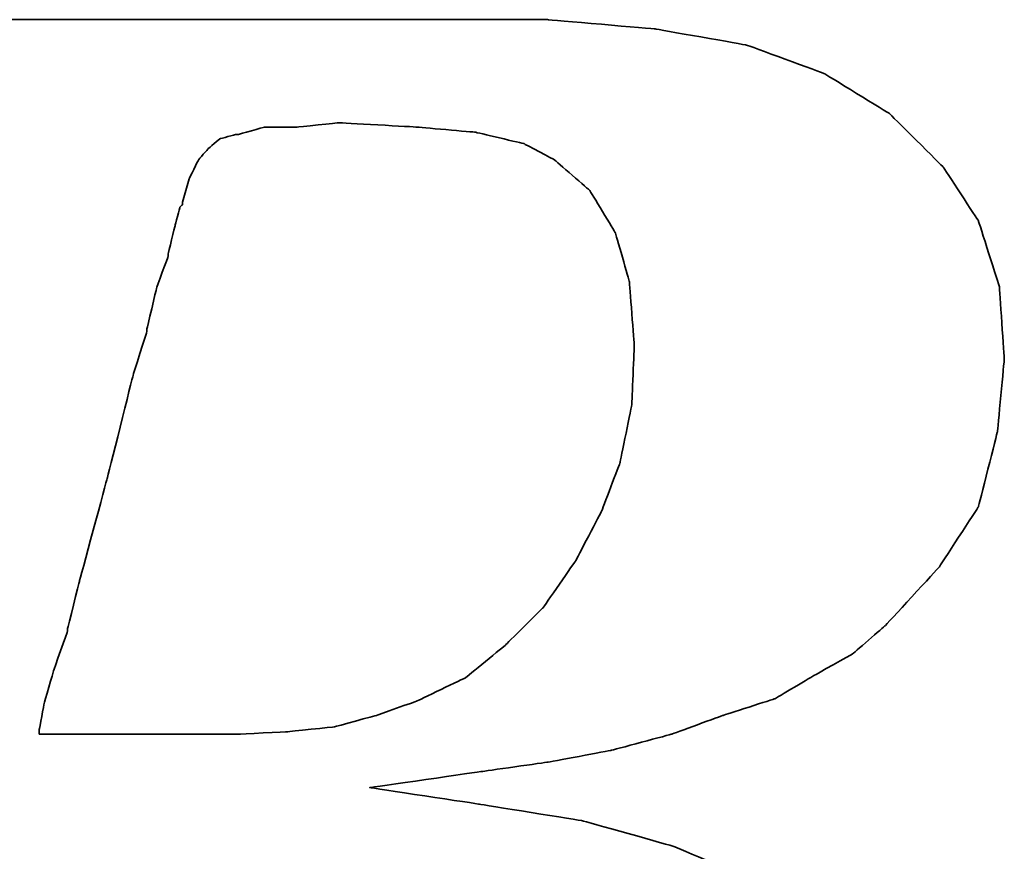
# Model space of a CAD drawing. Extents: x 158 to 713, y 26 to 428.
# Tile 31 of 50: x 674.54 to 675.84, y 90.04 to 91.14. Entities that reach past the tile are written whole.
import ezdxf

# ---------------------------------------------------------------- set-up
doc = ezdxf.new("R2010")
doc.units = 0
doc.header["$MEASUREMENT"] = 0
doc.layers.add('DIM', color=4, linetype='CONTINUOUS')
doc.layers.add('layer 1', color=7, linetype='CONTINUOUS')

# ---------------------------------------------------------------- blocks, each defined once
blk = doc.blocks.new('TBI MOTION logo(完整正式版)')
at = {"layer": 'layer 1', "color": 22, "lineweight": 35}
for points, knots in [([(-64.65375, -6.86375), (-64.65375, -6.86375), (-64.84375, -7.29625), (-64.84375, -7.29625), (-64.84375, -7.29625), (-64.84375, -7.29625), (-64.86875, -7.34375), (-64.86875, -7.34375), (-64.86875, -7.34375), (-64.86875, -7.34375), (-64.86875, -7.36875), (-64.86875, -7.36875), (-64.86875, -7.36875), (-64.86875, -7.36875), (-65.15375, -7.65375), (-65.15375, -7.65375), (-65.15375, -7.65375), (-65.15375, -7.65375), (-65.17875, -7.65375), (-65.17875, -7.65375), (-65.17875, -7.65375), (-65.17875, -7.65375), (-65.20375, -7.67875), (-65.20375, -7.67875), (-65.20375, -7.67875), (-65.20375, -7.67875), (-65.58875, -7.87125), (-65.58875, -7.87125), (-65.58875, -7.87125), (-65.58875, -7.87125), (-65.63375, -7.87125), (-65.63375, -7.87125), (-65.63375, -7.87125), (-65.63375, -7.87125), (-65.65875, -7.89375), (-65.65875, -7.89375), (-65.65875, -7.89375), (-65.65875, -7.89375), (-66.09375, -7.94375), (-66.09375, -7.94375), (-66.09375, -7.94375), (-66.09375, -7.94375), (-66.11375, -7.94375), (-66.11375, -7.94375), (-66.11375, -7.94375), (-66.11375, -7.94375), (-66.16375, -7.94375), (-66.16375, -7.94375), (-66.16375, -7.94375), (-66.16375, -7.94375), (-66.30875, -7.94375), (-66.30875, -7.94375), (-66.30875, -7.94375), (-66.30875, -7.94375), (-66.69375, -7.94375), (-66.69375, -7.94375), (-66.69375, -7.94375), (-66.69375, -7.94375), (-67.07375, -7.94375), (-67.07375, -7.94375), (-67.07375, -7.94375), (-67.07375, -7.94375), (-67.12375, -7.94375), (-67.12375, -7.94375), (-67.12375, -7.94375), (-67.12375, -7.94375), (-67.12375, -7.96625), (-67.12375, -7.96625), (-67.12375, -7.96625), (-67.12375, -7.96625), (-67.14875, -7.99125), (-67.14875, -7.99125), (-67.14875, -7.99125), (-67.14875, -7.99125), (-67.24375, -8.34875), (-67.24375, -8.34875), (-67.24375, -8.34875), (-67.24375, -8.34875), (-67.31375, -8.68625), (-67.31375, -8.68625), (-67.31375, -8.68625), (-67.31375, -8.68625), (-67.26875, -8.68625), (-67.26875, -8.68625), (-67.26875, -8.68625), (-67.26875, -8.68625), (-67.07375, -8.68625), (-67.07375, -8.68625), (-67.07375, -8.68625), (-67.07375, -8.68625), (-66.54875, -8.68625), (-66.54875, -8.68625), (-66.54875, -8.68625), (-66.54875, -8.68625), (-65.82625, -8.68625), (-65.82625, -8.68625), (-65.82625, -8.68625), (-65.82625, -8.68625), (-65.01375, -8.68625), (-65.01375, -8.68625), (-65.01375, -8.68625), (-65.01375, -8.68625), (-64.05375, -8.68625), (-64.05375, -8.68625), (-64.05375, -8.68625), (-64.05375, -8.68625), (-62.08375, -8.68625), (-62.08375, -8.68625), (-62.08375, -8.68625), (-62.08375, -8.68625), (-60.06875, -8.68625), (-60.06875, -8.68625), (-60.06875, -8.68625), (-60.06875, -8.68625), (-59.10875, -8.68625), (-59.10875, -8.68625), (-59.10875, -8.68625), (-59.10875, -8.68625), (-58.29375, -8.68625), (-58.29375, -8.68625), (-58.29375, -8.68625), (-58.29375, -8.68625), (-57.57375, -8.68625), (-57.57375, -8.68625), (-57.57375, -8.68625), (-57.57375, -8.68625), (-57.04875, -8.68625), (-57.04875, -8.68625), (-57.04875, -8.68625), (-57.04875, -8.68625), (-56.85375, -8.68625), (-56.85375, -8.68625), (-56.85375, -8.68625), (-56.85375, -8.68625), (-56.70875, -8.68625), (-56.70875, -8.68625), (-56.70875, -8.68625), (-56.70875, -8.68625), (-56.61375, -8.68625), (-56.61375, -8.68625), (-56.61375, -8.68625), (-56.61375, -8.68625), (-56.56875, -8.68625), (-56.56875, -8.68625), (-56.56875, -8.68625), (-56.56875, -8.68625), (-55.65375, -8.63875), (-55.65375, -8.63875), (-55.65375, -8.63875), (-55.65375, -8.63875), (-54.76875, -8.51875), (-54.76875, -8.51875), (-54.76875, -8.51875), (-54.76875, -8.51875), (-53.90375, -8.30375), (-53.90375, -8.30375), (-53.90375, -8.30375), (-53.90375, -8.30375), (-53.08875, -8.03875), (-53.08875, -8.03875), (-53.08875, -8.03875), (-53.08875, -8.03875), (-52.34375, -7.65375), (-52.34375, -7.65375), (-52.34375, -7.65375), (-52.34375, -7.65375), (-51.69875, -7.29625), (-51.69875, -7.29625), (-51.69875, -7.29625), (-51.69875, -7.29625), (-51.21875, -6.91125), (-51.21875, -6.91125), (-51.21875, -6.91125), (-51.21875, -6.91125), (-50.83375, -6.50375), (-50.83375, -6.50375), (-50.83375, -6.50375), (-50.83375, -6.50375), (-50.44875, -5.94875), (-50.44875, -5.94875), (-50.44875, -5.94875), (-50.44875, -5.94875), (-50.13875, -5.30375), (-50.13875, -5.30375), (-50.13875, -5.30375), (-50.13875, -5.30375), (-49.99375, -4.65375), (-49.99375, -4.65375), (-49.99375, -4.65375), (-49.99375, -4.65375), (-49.92375, -3.98375), (-49.92375, -3.98375), (-49.92375, -3.98375), (-49.92375, -3.98375), (-49.99375, -3.19374), (-49.99375, -3.19374), (-49.99375, -3.19374), (-49.99375, -3.19374), (-50.23374, -2.44874), (-50.23374, -2.44874), (-50.23374, -2.44874), (-50.23374, -2.44874), (-50.59375, -1.87374), (-50.59375, -1.87374), (-50.59375, -1.87374), (-50.59375, -1.87374), (-51.09875, -1.31874), (-51.09875, -1.31874), (-51.09875, -1.31874), (-51.09875, -1.31874), (-51.74375, -0.81875), (-51.74375, -0.81875), (-51.74375, -0.81875), (-51.74375, -0.81875), (-52.53875, -0.48125), (-52.53875, -0.48125), (-52.53875, -0.48125), (-52.53875, -0.48125), (-53.47375, -0.21875), (-53.47375, -0.21875), (-53.47375, -0.21875), (-53.47375, -0.21875), (-54.52875, -0.04874), (-54.52875, -0.04874), (-54.52875, -0.04874), (-54.52875, -0.04874), (-55.65375, 0.12125), (-55.65375, 0.12125), (-55.65375, 0.12125), (-55.65375, 0.12125), (-54.50375, 0.28624), (-54.50375, 0.28624), (-54.50375, 0.28624), (-54.50375, 0.28624), (-53.83375, 0.38124), (-53.83375, 0.38124), (-53.83375, 0.38124), (-53.83375, 0.38124), (-53.18375, 0.50125), (-53.18375, 0.50125), (-53.18375, 0.50125), (-53.18375, 0.50125), (-52.55875, 0.66874), (-52.55875, 0.66874), (-52.55875, 0.66874), (-52.55875, 0.66874), (-52.03375, 0.86124), (-52.03375, 0.86124), (-52.03375, 0.86124), (-52.03375, 0.86124), (-51.50374, 1.03124), (-51.50374, 1.03124), (-51.50374, 1.03124), (-51.50374, 1.03124), (-51.09875, 1.27125), (-51.09875, 1.27125), (-51.09875, 1.27125), (-51.09875, 1.27125), (-50.71375, 1.48624), (-50.71375, 1.48624), (-50.71375, 1.48624), (-50.71375, 1.48624), (-50.37625, 1.77625), (-50.37625, 1.77625), (-50.37625, 1.77625), (-50.37625, 1.77625), (-49.82375, 2.37625), (-49.82375, 2.37625), (-49.82375, 2.37625), (-49.82375, 2.37625), (-49.41875, 2.99625), (-49.41875, 2.99625), (-49.41875, 2.99625), (-49.41875, 2.99625), (-49.22375, 3.76625), (-49.22375, 3.76625), (-49.22375, 3.76625), (-49.22375, 3.76625), (-49.15375, 4.50874), (-49.15375, 4.50874), (-49.15375, 4.50874), (-49.15375, 4.50874), (-49.20375, 5.25125), (-49.20375, 5.25125), (-49.20375, 5.25125), (-49.20375, 5.25125), (-49.41875, 5.92625), (-49.41875, 5.92625), (-49.41875, 5.92625), (-49.41875, 5.92625), (-49.77875, 6.47625), (-49.77875, 6.47625), (-49.77875, 6.47625), (-49.77875, 6.47625), (-50.33125, 7.02624), (-50.33125, 7.02624), (-50.33125, 7.02624), (-50.33125, 7.02624), (-51.00125, 7.43625), (-51.00125, 7.43625), (-51.00125, 7.43625), (-51.00125, 7.43625), (-51.79375, 7.72625), (-51.79375, 7.72625), (-51.79375, 7.72625), (-51.79375, 7.72625), (-52.72875, 7.89124), (-52.72875, 7.89124), (-52.72875, 7.89124), (-52.72875, 7.89124), (-53.83375, 7.98625), (-53.83375, 7.98625), (-53.83375, 7.98625), (-53.83375, 7.98625), (-53.92875, 7.98625), (-53.92875, 7.98625), (-53.92875, 7.98625), (-53.92875, 7.98625), (-54.26375, 7.98625), (-54.26375, 7.98625), (-54.26375, 7.98625), (-54.26375, 7.98625), (-54.74375, 7.98625), (-54.74375, 7.98625), (-54.74375, 7.98625), (-54.74375, 7.98625), (-55.36875, 7.98625), (-55.36875, 7.98625), (-55.36875, 7.98625), (-55.36875, 7.98625), (-56.13375, 7.98625), (-56.13375, 7.98625), (-56.13375, 7.98625), (-56.13375, 7.98625), (-56.94875, 7.98625), (-56.94875, 7.98625), (-56.94875, 7.98625), (-56.94875, 7.98625), (-58.77625, 7.98625), (-58.77625, 7.98625), (-58.77625, 7.98625), (-58.77625, 7.98625), (-60.59875, 7.98625), (-60.59875, 7.98625), (-60.59875, 7.98625), (-60.59875, 7.98625), (-61.41375, 7.98625), (-61.41375, 7.98625), (-61.41375, 7.98625), (-61.41375, 7.98625), (-62.17875, 7.98625), (-62.17875, 7.98625), (-62.17875, 7.98625), (-62.17875, 7.98625), (-62.80375, 7.98625), (-62.80375, 7.98625), (-62.80375, 7.98625), (-62.80375, 7.98625), (-63.30625, 7.98625), (-63.30625, 7.98625), (-63.30625, 7.98625), (-63.30625, 7.98625), (-63.57375, 7.98625), (-63.57375, 7.98625), (-63.57375, 7.98625), (-63.57375, 7.98625), (-63.57375, 7.96375), (-63.57375, 7.96375), (-63.57375, 7.96375), (-63.57375, 7.96375), (-63.59875, 7.94125), (-63.59875, 7.94125), (-63.59875, 7.94125), (-63.59875, 7.94125), (-63.69375, 7.55625), (-63.69375, 7.55625), (-63.69375, 7.55625), (-63.69375, 7.55625), (-63.76375, 7.24624), (-63.76375, 7.24624), (-63.76375, 7.24624), (-63.76375, 7.24624), (-63.23875, 7.24624), (-63.23875, 7.24624), (-63.23875, 7.24624), (-63.23875, 7.24624), (-62.75875, 7.24624), (-62.75875, 7.24624), (-62.75875, 7.24624), (-62.75875, 7.24624), (-62.61125, 7.24624), (-62.61125, 7.24624), (-62.61125, 7.24624), (-62.61125, 7.24624), (-62.56625, 7.24624), (-62.56625, 7.24624), (-62.56625, 7.24624), (-62.56625, 7.24624), (-62.22875, 7.24624), (-62.22875, 7.24624), (-62.22875, 7.24624), (-62.22875, 7.24624), (-62.20375, 7.24624), (-62.20375, 7.24624), (-62.20375, 7.24624), (-62.20375, 7.24624), (-62.17875, 7.21875), (-62.17875, 7.21875), (-62.17875, 7.21875), (-62.17875, 7.21875), (-61.96375, 7.17125), (-61.96375, 7.17125), (-61.96375, 7.17125), (-61.96375, 7.17125), (-61.72375, 7.12624), (-61.72375, 7.12624), (-61.72375, 7.12624), (-61.72375, 7.12624), (-61.70375, 7.12624), (-61.70375, 7.12624), (-61.70375, 7.12624), (-61.70375, 7.12624), (-61.55875, 7.07624), (-61.55875, 7.07624), (-61.55875, 7.07624), (-61.55875, 7.07624), (-61.50875, 7.07624), (-61.50875, 7.07624), (-61.50875, 7.07624), (-61.50875, 7.07624), (-61.48375, 7.02624), (-61.48375, 7.02624), (-61.48375, 7.02624), (-61.48375, 7.02624), (-61.31875, 6.83375), (-61.31875, 6.83375), (-61.31875, 6.83375), (-61.31875, 6.83375), (-61.29375, 6.81125), (-61.29375, 6.81125), (-61.29375, 6.81125), (-61.29375, 6.81125), (-61.29375, 6.78625), (-61.29375, 6.78625), (-61.29375, 6.78625), (-61.29375, 6.78625), (-61.19875, 6.50124), (-61.19875, 6.50124), (-61.19875, 6.50124), (-61.19875, 6.50124), (-61.17375, 6.45124), (-61.17375, 6.45124), (-61.17375, 6.45124), (-61.17375, 6.45124), (-61.19875, 6.40625), (-61.19875, 6.40625), (-61.19875, 6.40625), (-61.19875, 6.40625), (-61.26875, 5.99624), (-61.26875, 5.99624), (-61.26875, 5.99624), (-61.26875, 5.99624), (-61.26875, 5.85125), (-61.26875, 5.85125), (-61.26875, 5.85125), (-61.26875, 5.85125), (-61.26875, 5.82625), (-61.26875, 5.82625), (-61.26875, 5.82625), (-61.26875, 5.82625), (-61.29375, 5.80625), (-61.29375, 5.80625), (-61.29375, 5.80625), (-61.29375, 5.80625), (-61.34125, 5.66125), (-61.34125, 5.66125), (-61.34125, 5.66125), (-61.34125, 5.66125), (-61.41375, 5.44625), (-61.41375, 5.44625), (-61.41375, 5.44625), (-61.41375, 5.44625), (-61.48375, 5.15625), (-61.48375, 5.15625), (-61.48375, 5.15625), (-61.48375, 5.15625), (-61.58375, 4.82124), (-61.58375, 4.82124), (-61.58375, 4.82124), (-61.58375, 4.82124), (-61.79875, 4.00375), (-61.79875, 4.00375), (-61.79875, 4.00375), (-61.79875, 4.00375), (-62.05875, 2.99625), (-62.05875, 2.99625), (-62.05875, 2.99625), (-62.05875, 2.99625), (-62.34875, 1.91625), (-62.34875, 1.91625), (-62.34875, 1.91625), (-62.34875, 1.91625), (-62.97375, -0.41124), (-62.97375, -0.41124), (-62.97375, -0.41124), (-62.97375, -0.41124), (-63.59875, -2.75875), (-63.59875, -2.75875), (-63.59875, -2.75875), (-63.59875, -2.75875), (-63.88375, -3.86374), (-63.88375, -3.86374), (-63.88375, -3.86374), (-63.88375, -3.86374), (-64.14875, -4.82374), (-64.14875, -4.82374), (-64.14875, -4.82374), (-64.14875, -4.82374), (-64.36375, -5.64125), (-64.36375, -5.64125), (-64.36375, -5.64125), (-64.36375, -5.64125), (-64.43625, -5.97625), (-64.43625, -5.97625), (-64.43625, -5.97625), (-64.43625, -5.97625), (-64.50875, -6.28625), (-64.50875, -6.28625), (-64.50875, -6.28625), (-64.50875, -6.28625), (-64.50875, -6.30875), (-64.50875, -6.30875), (-64.50875, -6.30875), (-64.50875, -6.30875), (-64.57875, -6.50375), (-64.57875, -6.50375), (-64.57875, -6.50375), (-64.57875, -6.50375), (-64.62875, -6.69625), (-64.62875, -6.69625), (-64.62875, -6.69625), (-64.62875, -6.69625), (-64.62875, -6.76875), (-64.62875, -6.76875), (-64.62875, -6.76875), (-64.62875, -6.76875), (-64.62875, -6.81375), (-64.62875, -6.81375), (-64.62875, -6.81375), (-64.62875, -6.81375), (-64.62875, -6.83875), (-64.62875, -6.83875), (-64.62875, -6.83875), (-64.62875, -6.83875), (-64.65375, -6.86375), (-64.65375, -6.86375)], [0, 0, 0, 0, 0.00719424, 0.00719424, 0.00719424, 0.00719425, 0.01438849, 0.01438849, 0.01438849, 0.0143885, 0.02158273, 0.02158273, 0.02158273, 0.02158274, 0.02877698, 0.02877698, 0.02877698, 0.02877699, 0.03597122, 0.03597122, 0.03597122, 0.03597123, 0.04316547, 0.04316547, 0.04316547, 0.04316548, 0.05035971, 0.05035971, 0.05035971, 0.05035972, 0.05755396, 0.05755396, 0.05755396, 0.05755397, 0.0647482, 0.0647482, 0.0647482, 0.06474821, 0.07194245, 0.07194245, 0.07194245, 0.07194246, 0.07913669, 0.07913669, 0.07913669, 0.0791367, 0.08633094, 0.08633094, 0.08633094, 0.08633095, 0.09352518, 0.09352518, 0.09352518, 0.09352519, 0.10071942, 0.10071942, 0.10071942, 0.10071943, 0.10791367, 0.10791367, 0.10791367, 0.10791368, 0.11510791, 0.11510791, 0.11510791, 0.11510792, 0.12230216, 0.12230216, 0.12230216, 0.12230217, 0.1294964, 0.1294964, 0.1294964, 0.12949641, 0.13669065, 0.13669065, 0.13669065, 0.13669066, 0.14388489, 0.14388489, 0.14388489, 0.1438849, 0.15107914, 0.15107914, 0.15107914, 0.15107915, 0.15827338, 0.15827338, 0.15827338, 0.15827339, 0.16546763, 0.16546763, 0.16546763, 0.16546764, 0.17266187, 0.17266187, 0.17266187, 0.17266188, 0.17985612, 0.17985612, 0.17985612, 0.17985613, 0.18705036, 0.18705036, 0.18705036, 0.18705037, 0.1942446, 0.1942446, 0.1942446, 0.19424461, 0.20143885, 0.20143885, 0.20143885, 0.20143886, 0.20863309, 0.20863309, 0.20863309, 0.2086331, 0.21582734, 0.21582734, 0.21582734, 0.21582735, 0.22302158, 0.22302158, 0.22302158, 0.22302159, 0.23021583, 0.23021583, 0.23021583, 0.23021584, 0.23741007, 0.23741007, 0.23741007, 0.23741008, 0.24460432, 0.24460432, 0.24460432, 0.24460433, 0.25179856, 0.25179856, 0.25179856, 0.25179857, 0.25899281, 0.25899281, 0.25899281, 0.25899282, 0.26618705, 0.26618705, 0.26618705, 0.26618706, 0.27338129, 0.27338129, 0.27338129, 0.2733813, 0.28057554, 0.28057554, 0.28057554, 0.28057555, 0.28776978, 0.28776978, 0.28776978, 0.28776979, 0.29496403, 0.29496403, 0.29496403, 0.29496404, 0.30215827, 0.30215827, 0.30215827, 0.30215828, 0.30935252, 0.30935252, 0.30935252, 0.30935253, 0.31654676, 0.31654676, 0.31654676, 0.31654677, 0.32374101, 0.32374101, 0.32374101, 0.32374102, 0.33093525, 0.33093525, 0.33093525, 0.33093526, 0.3381295, 0.3381295, 0.3381295, 0.33812951, 0.34532374, 0.34532374, 0.34532374, 0.34532375, 0.35251799, 0.35251799, 0.35251799, 0.352518, 0.35971223, 0.35971223, 0.35971223, 0.35971224, 0.36690647, 0.36690647, 0.36690647, 0.36690648, 0.37410072, 0.37410072, 0.37410072, 0.37410073, 0.38129496, 0.38129496, 0.38129496, 0.38129497, 0.38848921, 0.38848921, 0.38848921, 0.38848922, 0.39568345, 0.39568345, 0.39568345, 0.39568346, 0.4028777, 0.4028777, 0.4028777, 0.40287771, 0.41007194, 0.41007194, 0.41007194, 0.41007195, 0.41726619, 0.41726619, 0.41726619, 0.4172662, 0.42446043, 0.42446043, 0.42446043, 0.42446044, 0.43165468, 0.43165468, 0.43165468, 0.43165469, 0.43884892, 0.43884892, 0.43884892, 0.43884893, 0.44604317, 0.44604317, 0.44604317, 0.44604318, 0.45323741, 0.45323741, 0.45323741, 0.45323742, 0.46043165, 0.46043165, 0.46043165, 0.46043166, 0.4676259, 0.4676259, 0.4676259, 0.46762591, 0.47482014, 0.47482014, 0.47482014, 0.47482015, 0.48201439, 0.48201439, 0.48201439, 0.4820144, 0.48920863, 0.48920863, 0.48920863, 0.48920864, 0.49640288, 0.49640288, 0.49640288, 0.49640289, 0.50359712, 0.50359712, 0.50359712, 0.50359713, 0.51079137, 0.51079137, 0.51079137, 0.51079138, 0.51798561, 0.51798561, 0.51798561, 0.51798562, 0.52517986, 0.52517986, 0.52517986, 0.52517987, 0.5323741, 0.5323741, 0.5323741, 0.53237411, 0.53956835, 0.53956835, 0.53956835, 0.53956836, 0.54676259, 0.54676259, 0.54676259, 0.5467626, 0.55395683, 0.55395683, 0.55395683, 0.55395684, 0.56115108, 0.56115108, 0.56115108, 0.56115109, 0.56834532, 0.56834532, 0.56834532, 0.56834533, 0.57553957, 0.57553957, 0.57553957, 0.57553958, 0.58273381, 0.58273381, 0.58273381, 0.58273382, 0.58992806, 0.58992806, 0.58992806, 0.58992807, 0.5971223, 0.5971223, 0.5971223, 0.59712231, 0.60431655, 0.60431655, 0.60431655, 0.60431656, 0.61151079, 0.61151079, 0.61151079, 0.6115108, 0.61870504, 0.61870504, 0.61870504, 0.61870505, 0.62589928, 0.62589928, 0.62589928, 0.62589929, 0.63309353, 0.63309353, 0.63309353, 0.63309354, 0.64028777, 0.64028777, 0.64028777, 0.64028778, 0.64748201, 0.64748201, 0.64748201, 0.64748202, 0.65467626, 0.65467626, 0.65467626, 0.65467627, 0.6618705, 0.6618705, 0.6618705, 0.66187051, 0.66906475, 0.66906475, 0.66906475, 0.66906476, 0.67625899, 0.67625899, 0.67625899, 0.676259, 0.68345324, 0.68345324, 0.68345324, 0.68345325, 0.69064748, 0.69064748, 0.69064748, 0.69064749, 0.69784173, 0.69784173, 0.69784173, 0.69784174, 0.70503597, 0.70503597, 0.70503597, 0.70503598, 0.71223022, 0.71223022, 0.71223022, 0.71223023, 0.71942446, 0.71942446, 0.71942446, 0.71942447, 0.72661871, 0.72661871, 0.72661871, 0.72661872, 0.73381295, 0.73381295, 0.73381295, 0.73381296, 0.74100719, 0.74100719, 0.74100719, 0.7410072, 0.74820144, 0.74820144, 0.74820144, 0.74820145, 0.75539568, 0.75539568, 0.75539568, 0.75539569, 0.76258993, 0.76258993, 0.76258993, 0.76258994, 0.76978417, 0.76978417, 0.76978417, 0.76978418, 0.77697842, 0.77697842, 0.77697842, 0.77697843, 0.78417266, 0.78417266, 0.78417266, 0.78417267, 0.79136691, 0.79136691, 0.79136691, 0.79136692, 0.79856115, 0.79856115, 0.79856115, 0.79856116, 0.8057554, 0.8057554, 0.8057554, 0.80575541, 0.81294964, 0.81294964, 0.81294964, 0.81294965, 0.82014388, 0.82014388, 0.82014388, 0.82014389, 0.82733813, 0.82733813, 0.82733813, 0.82733814, 0.83453237, 0.83453237, 0.83453237, 0.83453238, 0.84172662, 0.84172662, 0.84172662, 0.84172663, 0.84892086, 0.84892086, 0.84892086, 0.84892087, 0.85611511, 0.85611511, 0.85611511, 0.85611512, 0.86330935, 0.86330935, 0.86330935, 0.86330936, 0.8705036, 0.8705036, 0.8705036, 0.87050361, 0.87769784, 0.87769784, 0.87769784, 0.87769785, 0.88489209, 0.88489209, 0.88489209, 0.8848921, 0.89208633, 0.89208633, 0.89208633, 0.89208634, 0.89928058, 0.89928058, 0.89928058, 0.89928059, 0.90647482, 0.90647482, 0.90647482, 0.90647483, 0.91366906, 0.91366906, 0.91366906, 0.91366907, 0.92086331, 0.92086331, 0.92086331, 0.92086332, 0.92805755, 0.92805755, 0.92805755, 0.92805756, 0.9352518, 0.9352518, 0.9352518, 0.93525181, 0.94244604, 0.94244604, 0.94244604, 0.94244605, 0.94964029, 0.94964029, 0.94964029, 0.9496403, 0.95683453, 0.95683453, 0.95683453, 0.95683454, 0.96402878, 0.96402878, 0.96402878, 0.96402879, 0.97122302, 0.97122302, 0.97122302, 0.97122303, 0.97841727, 0.97841727, 0.97841727, 0.97841728, 0.98561151, 0.98561151, 0.98561151, 0.98561152, 0.99280576, 0.99280576, 0.99280576, 0.99280577, 1, 1, 1, 1]), ([(-57.50375, 6.35625), (-57.50375, 6.35625), (-57.57375, 6.11625), (-57.57375, 6.11625), (-57.57375, 6.11625), (-57.57375, 6.11625), (-57.57375, 6.09125), (-57.57375, 6.09125), (-57.57375, 6.09125), (-57.57375, 6.09125), (-57.59875, 6.06625), (-57.59875, 6.06625), (-57.59875, 6.06625), (-57.59875, 6.06625), (-57.64875, 5.87625), (-57.64875, 5.87625), (-57.64875, 5.87625), (-57.64875, 5.87625), (-57.71875, 5.58875), (-57.71875, 5.58875), (-57.71875, 5.58875), (-57.71875, 5.58875), (-57.71875, 5.56625), (-57.71875, 5.56625), (-57.71875, 5.56625), (-57.71875, 5.56625), (-57.83875, 5.23125), (-57.83875, 5.23125), (-57.83875, 5.23125), (-57.83875, 5.23125), (-57.93625, 4.82124), (-57.93625, 4.82124), (-57.93625, 4.82124), (-57.93625, 4.82124), (-57.93625, 4.79624), (-57.93625, 4.79624), (-57.93625, 4.79624), (-57.93625, 4.79624), (-58.07875, 4.34125), (-58.07875, 4.34125), (-58.07875, 4.34125), (-58.07875, 4.34125), (-58.34375, 3.28625), (-58.34375, 3.28625), (-58.34375, 3.28625), (-58.34375, 3.28625), (-58.62875, 2.23124), (-58.62875, 2.23124), (-58.62875, 2.23124), (-58.62875, 2.23124), (-58.74875, 1.75125), (-58.74875, 1.75125), (-58.74875, 1.75125), (-58.74875, 1.75125), (-58.74875, 1.72625), (-58.74875, 1.72625), (-58.74875, 1.72625), (-58.74875, 1.72625), (-58.89375, 1.31625), (-58.89375, 1.31625), (-58.89375, 1.31625), (-58.89375, 1.31625), (-58.98875, 0.98124), (-58.98875, 0.98124), (-58.98875, 0.98124), (-58.98875, 0.98124), (-59.03875, 0.71625), (-59.03875, 0.71625), (-59.03875, 0.71625), (-59.03875, 0.71625), (-59.03875, 0.66874), (-59.03875, 0.66874), (-59.03875, 0.66874), (-59.03875, 0.66874), (-58.91875, 0.66874), (-58.91875, 0.66874), (-58.91875, 0.66874), (-58.91875, 0.66874), (-58.53375, 0.66874), (-58.53375, 0.66874), (-58.53375, 0.66874), (-58.53375, 0.66874), (-58.10375, 0.66874), (-58.10375, 0.66874), (-58.10375, 0.66874), (-58.10375, 0.66874), (-57.66875, 0.66874), (-57.66875, 0.66874), (-57.66875, 0.66874), (-57.66875, 0.66874), (-57.33375, 0.66874), (-57.33375, 0.66874), (-57.33375, 0.66874), (-57.33375, 0.66874), (-57.09375, 0.66874), (-57.09375, 0.66874), (-57.09375, 0.66874), (-57.09375, 0.66874), (-56.99875, 0.66874), (-56.99875, 0.66874), (-56.99875, 0.66874), (-56.99875, 0.66874), (-56.49375, 0.69374), (-56.49375, 0.69374), (-56.49375, 0.69374), (-56.49375, 0.69374), (-56.01375, 0.74374), (-56.01375, 0.74374), (-56.01375, 0.74374), (-56.01375, 0.74374), (-55.58375, 0.86124), (-55.58375, 0.86124), (-55.58375, 0.86124), (-55.58375, 0.86124), (-55.17375, 1.00624), (-55.17375, 1.00624), (-55.17375, 1.00624), (-55.17375, 1.00624), (-54.67375, 1.24625), (-54.67375, 1.24625), (-54.67375, 1.24625), (-54.67375, 1.24625), (-54.26375, 1.58124), (-54.26375, 1.58124), (-54.26375, 1.58124), (-54.26375, 1.58124), (-53.87875, 1.96374), (-53.87875, 1.96374), (-53.87875, 1.96374), (-53.87875, 1.96374), (-53.54375, 2.44625), (-53.54375, 2.44625), (-53.54375, 2.44625), (-53.54375, 2.44625), (-53.27875, 2.95125), (-53.27875, 2.95125), (-53.27875, 2.95125), (-53.27875, 2.95125), (-53.08875, 3.45124), (-53.08875, 3.45124), (-53.08875, 3.45124), (-53.08875, 3.45124), (-52.96875, 4.05124), (-52.96875, 4.05124), (-52.96875, 4.05124), (-52.96875, 4.05124), (-52.94375, 4.65125), (-52.94375, 4.65125), (-52.94375, 4.65125), (-52.94375, 4.65125), (-52.99375, 5.30125), (-52.99375, 5.30125), (-52.99375, 5.30125), (-52.99375, 5.30125), (-53.13875, 5.80625), (-53.13875, 5.80625), (-53.13875, 5.80625), (-53.13875, 5.80625), (-53.39875, 6.23625), (-53.39875, 6.23625), (-53.39875, 6.23625), (-53.39875, 6.23625), (-53.75875, 6.54875), (-53.75875, 6.54875), (-53.75875, 6.54875), (-53.75875, 6.54875), (-54.07375, 6.71625), (-54.07375, 6.71625), (-54.07375, 6.71625), (-54.07375, 6.71625), (-54.57375, 6.83375), (-54.57375, 6.83375), (-54.57375, 6.83375), (-54.57375, 6.83375), (-55.17375, 6.88625), (-55.17375, 6.88625), (-55.17375, 6.88625), (-55.17375, 6.88625), (-55.96875, 6.93125), (-55.96875, 6.93125), (-55.96875, 6.93125), (-55.96875, 6.93125), (-56.39875, 6.88625), (-56.39875, 6.88625), (-56.39875, 6.88625), (-56.39875, 6.88625), (-56.42125, 6.88625), (-56.42125, 6.88625), (-56.42125, 6.88625), (-56.42125, 6.88625), (-56.73375, 6.88625), (-56.73375, 6.88625), (-56.73375, 6.88625), (-56.73375, 6.88625), (-56.99875, 6.81125), (-56.99875, 6.81125), (-56.99875, 6.81125), (-56.99875, 6.81125), (-57.02375, 6.81125), (-57.02375, 6.81125), (-57.02375, 6.81125), (-57.02375, 6.81125), (-57.18875, 6.76625), (-57.18875, 6.76625), (-57.18875, 6.76625), (-57.18875, 6.76625), (-57.30875, 6.66625), (-57.30875, 6.66625), (-57.30875, 6.66625), (-57.30875, 6.66625), (-57.40875, 6.54875), (-57.40875, 6.54875), (-57.40875, 6.54875), (-57.40875, 6.54875), (-57.50375, 6.35625), (-57.50375, 6.35625)], [0, 0, 0, 0, 0.01851852, 0.01851852, 0.01851852, 0.01851853, 0.03703704, 0.03703704, 0.03703704, 0.03703705, 0.05555556, 0.05555556, 0.05555556, 0.05555557, 0.07407407, 0.07407407, 0.07407407, 0.07407408, 0.09259259, 0.09259259, 0.09259259, 0.0925926, 0.11111111, 0.11111111, 0.11111111, 0.11111112, 0.12962963, 0.12962963, 0.12962963, 0.12962964, 0.14814815, 0.14814815, 0.14814815, 0.14814816, 0.16666667, 0.16666667, 0.16666667, 0.16666668, 0.18518519, 0.18518519, 0.18518519, 0.1851852, 0.2037037, 0.2037037, 0.2037037, 0.20370371, 0.22222222, 0.22222222, 0.22222222, 0.22222223, 0.24074074, 0.24074074, 0.24074074, 0.24074075, 0.25925926, 0.25925926, 0.25925926, 0.25925927, 0.27777778, 0.27777778, 0.27777778, 0.27777779, 0.2962963, 0.2962963, 0.2962963, 0.29629631, 0.31481481, 0.31481481, 0.31481481, 0.31481482, 0.33333333, 0.33333333, 0.33333333, 0.33333334, 0.35185185, 0.35185185, 0.35185185, 0.35185186, 0.37037037, 0.37037037, 0.37037037, 0.37037038, 0.38888889, 0.38888889, 0.38888889, 0.3888889, 0.40740741, 0.40740741, 0.40740741, 0.40740742, 0.42592593, 0.42592593, 0.42592593, 0.42592594, 0.44444444, 0.44444444, 0.44444444, 0.44444445, 0.46296296, 0.46296296, 0.46296296, 0.46296297, 0.48148148, 0.48148148, 0.48148148, 0.48148149, 0.5, 0.5, 0.5, 0.50000001, 0.51851852, 0.51851852, 0.51851852, 0.51851853, 0.53703704, 0.53703704, 0.53703704, 0.53703705, 0.55555556, 0.55555556, 0.55555556, 0.55555557, 0.57407407, 0.57407407, 0.57407407, 0.57407408, 0.59259259, 0.59259259, 0.59259259, 0.5925926, 0.61111111, 0.61111111, 0.61111111, 0.61111112, 0.62962963, 0.62962963, 0.62962963, 0.62962964, 0.64814815, 0.64814815, 0.64814815, 0.64814816, 0.66666667, 0.66666667, 0.66666667, 0.66666668, 0.68518519, 0.68518519, 0.68518519, 0.6851852, 0.7037037, 0.7037037, 0.7037037, 0.70370371, 0.72222222, 0.72222222, 0.72222222, 0.72222223, 0.74074074, 0.74074074, 0.74074074, 0.74074075, 0.75925926, 0.75925926, 0.75925926, 0.75925927, 0.77777778, 0.77777778, 0.77777778, 0.77777779, 0.7962963, 0.7962963, 0.7962963, 0.79629631, 0.81481481, 0.81481481, 0.81481481, 0.81481482, 0.83333333, 0.83333333, 0.83333333, 0.83333334, 0.85185185, 0.85185185, 0.85185185, 0.85185186, 0.87037037, 0.87037037, 0.87037037, 0.87037038, 0.88888889, 0.88888889, 0.88888889, 0.8888889, 0.90740741, 0.90740741, 0.90740741, 0.90740742, 0.92592593, 0.92592593, 0.92592593, 0.92592594, 0.94444444, 0.94444444, 0.94444444, 0.94444445, 0.96296296, 0.96296296, 0.96296296, 0.96296297, 0.98148148, 0.98148148, 0.98148148, 0.98148149, 1, 1, 1, 1])]:
    blk.add_open_spline(points, degree=3, knots=knots, dxfattribs=at)

msp = doc.modelspace()

# ---------------------------------------------------------------- block references
at = {"layer": 'DIM', "xscale": 0.1295999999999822, "yscale": 0.1295999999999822, "zscale": 0.1295999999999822}
msp.add_blockref('TBI MOTION logo(完整正式版)', (682.2127, 90.1096), dxfattribs=at)

doc.saveas('drawing.dxf')
